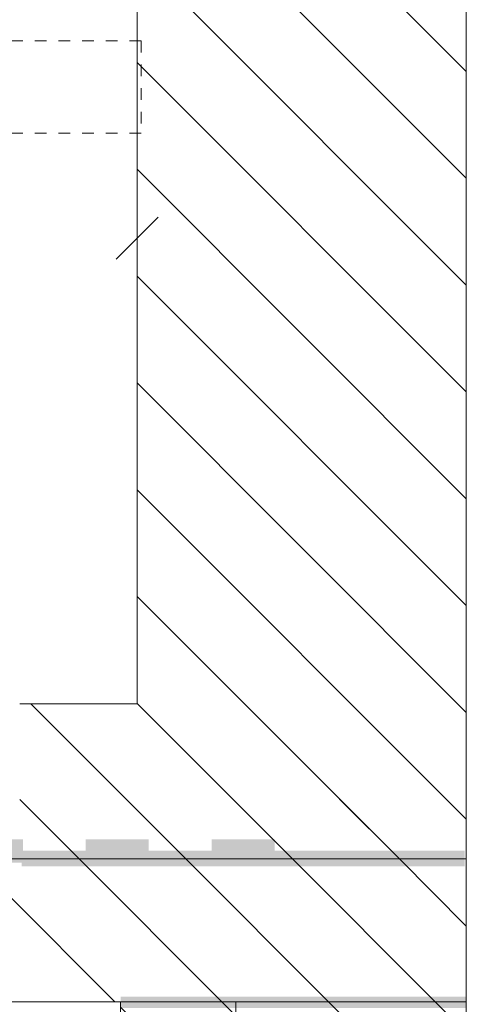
# Model space of a CAD drawing. Header units: millimetres. Extents: x -146116 to 602001, y -318793 to 100489.
# Tile 36 of 100: x 306199 to 307264, y -110307 to -107961. Entities that reach past the tile are written whole.
import ezdxf
from ezdxf.enums import TextEntityAlignment as Align

# ---------------------------------------------------------------- set-up
doc = ezdxf.new("R2010")
doc.units = ezdxf.units.MM
doc.header["$LTSCALE"] = 0.1
doc.header["$MEASUREMENT"] = 0
doc.linetypes.add('eks Rzut piętra I$0$Krawędzie ukryte', pattern=[391.222223, 282.222223, -109])
doc.linetypes.add('eks Rzut piętra I$0$Przerywana', pattern=[564.444447, 282.222223, -282.222223])
for name, color, linetype, lineweight in [('eks Rzut piętra I$0$2D - Ogólne_Nr_pióra__38', 8, 'Continuous', 13), ('eks Rzut piętra I$0$Nowe_220-A Ściany_Nr_pióra__27', 8, 'Continuous', 25), ('eks Rzut piętra I$0$Nowe_320-W Umeblowanie_Nr_pióra__6', 8, 'Continuous', 13), ('eks Rzut piętra I$0$poziom_2 (1)_6_0_Nr_pióra__21_Nr_pióra__7', 8, 'Continuous', 18), ('eks Rzut piętra I$0$poziom_2 (1)_6_2D - Ogólne_Nr_pióra__102_Nr_pióra__10', 8, 'Continuous', 18), ('eks Rzut piętra I$0$poziom_2 (1)_6_Konstrukcja - Belki_Nr_pióra__1_Nr_pióra__7', 8, 'Continuous', 18), ('eks Rzut piętra I$0$poziom_2 (1)_6_Konstrukcja - Ściany zew_Nr_pióra__107_Nr_pióra__12', 8, 'Continuous', 18), ('eks Rzut piętra I$0$poziom_2 (1)_6_Konstrukcja - Ściany zew_Nr_pióra__27_Nr_pióra__7', 8, 'Continuous', 18), ('eks Rzut piętra I$0$poziom_2 (1)_6_Konstrukcja - Ściany zew_Nr_pióra__87_Nr_pióra__6', 8, 'Continuous', 18)]:
    doc.layers.add(name, color=color, linetype=linetype, lineweight=lineweight)
doc.layers.add('eks Rzut piętra I$0$poziom_2 (1)_6_2D - Ogólne_Nr_pióra__19', color=8, linetype='Continuous')
doc.layers.add('REWIZJA_1', color=6, linetype='Continuous')
doc.styles.add('eks Rzut piętra I$0$GENERATED_STYLE_1', font='arial.ttf')
pattern_1 = [(135, (247705.95, -72963.92), (127.2792, 127.2792), [])]

# ---------------------------------------------------------------- blocks, each defined once
blk = doc.blocks.new('*X125')
at = {"layer": 'eks Rzut piętra I$0$2D - Ogólne_Nr_pióra__38', "linetype": 'Continuous', "lineweight": 13}
for points in [[(91050.6, -22354.6), (90997.3, -22354.6), (90997.3, -22504.6), (91050.6, -22504.6)], [(91050.6, -22354.6), (91050.6, -22504.6), (91053, -22504.6), (91053, -22354.6)], [(91050.6, -22654.6), (90997.3, -22654.6), (90997.3, -22804.6), (91050.6, -22804.6)], [(91050.6, -22654.6), (91050.6, -22804.6), (91053, -22804.6), (91053, -22654.6)], [(91050.6, -22954.6), (90997.3, -22954.6), (90997.3, -23104.6), (91050.6, -23104.6)], [(91050.6, -22954.6), (91050.6, -23104.6), (91053, -23104.6), (91053, -22954.6)]]:
    blk.add_hatch(color=30, dxfattribs=at).paths.add_polyline_path(points)
blk = doc.blocks.new('eks Rzut piętra I')
at = {"layer": 'eks Rzut piętra I$0$poziom_2 (1)_6_2D - Ogólne_Nr_pióra__102_Nr_pióra__10', "linetype": 'Continuous', "lineweight": 18}
h = blk.add_hatch(dxfattribs=at)
h.set_pattern_fill('BLOCZKI_CERAMICZNE_0006', color=256, angle=270, style=0, pattern_type=2)
h.set_pattern_definition(pattern_1)
h.paths.add_polyline_path([(215395.9, -73203.9), (215395.9, -72903.9), (215490.9, -72903.9), (215490.9, -71723.9), (214665.9, -71723.9), (214665.9, -73203.9)])
at = {"layer": 'eks Rzut piętra I$0$poziom_2 (1)_6_2D - Ogólne_Nr_pióra__19', "linetype": 'Continuous', "lineweight": 0}
for points in [[(215486.9, -71364.1), (214430.3, -71364.1), (214430.3, -71401.1), (215486.9, -71401.1)], [(215489.9, -71712), (214667, -71712), (214667, -71739.3), (215489.9, -71739.3)]]:
    blk.add_hatch(color=256, dxfattribs=at).paths.add_polyline_path(points)
at = {"layer": 'eks Rzut piętra I$0$poziom_2 (1)_6_Konstrukcja - Ściany zew_Nr_pióra__107_Nr_pióra__12', "linetype": 'Continuous', "lineweight": 18}
h = blk.add_hatch(dxfattribs=at)
h.set_pattern_fill('BLOCZKI_CERAMICZNE_0006', color=256, angle=270, style=0, pattern_type=2)
h.set_pattern_definition(pattern_1)
h.paths.add_polyline_path([(215490.9, -71383.9), (215490.9, -65693.9), (214705.9, -65693.9), (214705.9, -71383.9)])
h = blk.add_hatch(dxfattribs=at)
h.set_pattern_fill('BLOCZKI_CERAMICZNE_0006', color=256, angle=270, style=0, pattern_type=2)
h.set_pattern_definition(pattern_1)
h.paths.add_polyline_path([(214425.9, -71013.9), (214425.9, -71383.9), (215490.9, -71383.9), (214705.9, -71013.9)])
h = blk.add_hatch(dxfattribs=at)
h.set_pattern_fill('BLOCZKI_CERAMICZNE_0006', color=256, angle=270, style=0, pattern_type=2)
h.set_pattern_definition(pattern_1)
h.paths.add_polyline_path([(214395.9, -71723.9), (215490.9, -71723.9), (215490.9, -71383.9), (214395.9, -71383.9)])
at = {"layer": 'eks Rzut piętra I$0$Nowe_220-A Ściany_Nr_pióra__27', "linetype": 'Continuous', "lineweight": 18}
blk.add_line((214655.9, -69954.3), (214755.9, -69854.3), dxfattribs=at)
at = {"layer": 'eks Rzut piętra I$0$poziom_2 (1)_6_0_Nr_pióra__21_Nr_pióra__7', "linetype": 'Continuous', "lineweight": 18, "flags": 128}
for points in [[(215490.9, -72903.9), (215395.9, -72903.9), (215395.9, -73203.9), (214665.9, -73203.9), (214665.9, -71723.9), (214395.9, -71723.9), (214395.9, -71383.9), (214425.9, -71383.9)], [(215490.9, -71383.9), (215490.9, -72353.9)]]:
    blk.add_lwpolyline(points, dxfattribs=at)
at = {"layer": 'eks Rzut piętra I$0$poziom_2 (1)_6_Konstrukcja - Belki_Nr_pióra__1_Nr_pióra__7', "linetype": 'eks Rzut piętra I$0$Przerywana', "lineweight": 18}
for p, q in [((214715.9, -69433.9), (212235.9, -69433.9)), ((214715.9, -69433.9), (214715.9, -69653.9)), ((214715.9, -69653.9), (212235.9, -69653.9))]:
    blk.add_line(p, q, dxfattribs=at)
at = {"layer": 'eks Rzut piętra I$0$poziom_2 (1)_6_Konstrukcja - Ściany zew_Nr_pióra__27_Nr_pióra__7', "linetype": 'Continuous', "lineweight": 18, "flags": 128}
for points in [[(214705.9, -65693.9), (214705.9, -71013.9)], [(215490.9, -71383.9), (215490.9, -66393.9)], [(214705.9, -71013.9), (214425.9, -71013.9)], [(215490.9, -71383.9), (214395.9, -71383.9)], [(214425.9, -71383.9), (215490.9, -71383.9)], [(214705.9, -71383.9), (214940.9, -71383.9)], [(214395.9, -71723.9), (215490.9, -71723.9)]]:
    blk.add_lwpolyline(points, dxfattribs=at)
at = {"layer": 'eks Rzut piętra I$0$poziom_2 (1)_6_Konstrukcja - Ściany zew_Nr_pióra__87_Nr_pióra__6', "linetype": 'eks Rzut piętra I$0$Krawędzie ukryte', "lineweight": 18, "flags": 128}
for points in [[(214940.9, -71383.9), (211835.9, -71383.9)], [(215490.9, -72353.9), (215490.9, -71383.9)], [(211835.9, -71723.9), (214940.9, -71723.9)], [(214940.9, -71723.9), (214940.9, -72353.9)]]:
    blk.add_lwpolyline(points, dxfattribs=at)
at = {"layer": 'eks Rzut piętra I$0$2D - Ogólne_Nr_pióra__38', "linetype": 'Continuous', "lineweight": 13, "rotation": 270}
blk.add_blockref('*X125', (237388.1, 19660), dxfattribs=at)
at = {"layer": 'eks Rzut piętra I$0$Nowe_320-W Umeblowanie_Nr_pióra__6', "linetype": 'Continuous', "lineweight": 13, "style": 'eks Rzut piętra I$0$GENERATED_STYLE_1'}
blk.add_attdef('Hydrant', text='', height=120, rotation=180, dxfattribs=at).set_placement((238684.1, -61499.3), align=Align.MIDDLE_CENTER)

msp = doc.modelspace()

# ---------------------------------------------------------------- block references
at = {"layer": 'REWIZJA_1'}
msp.add_blockref('eks Rzut piętra I', (91773.1, -38577), dxfattribs=at)

doc.saveas('drawing.dxf')
